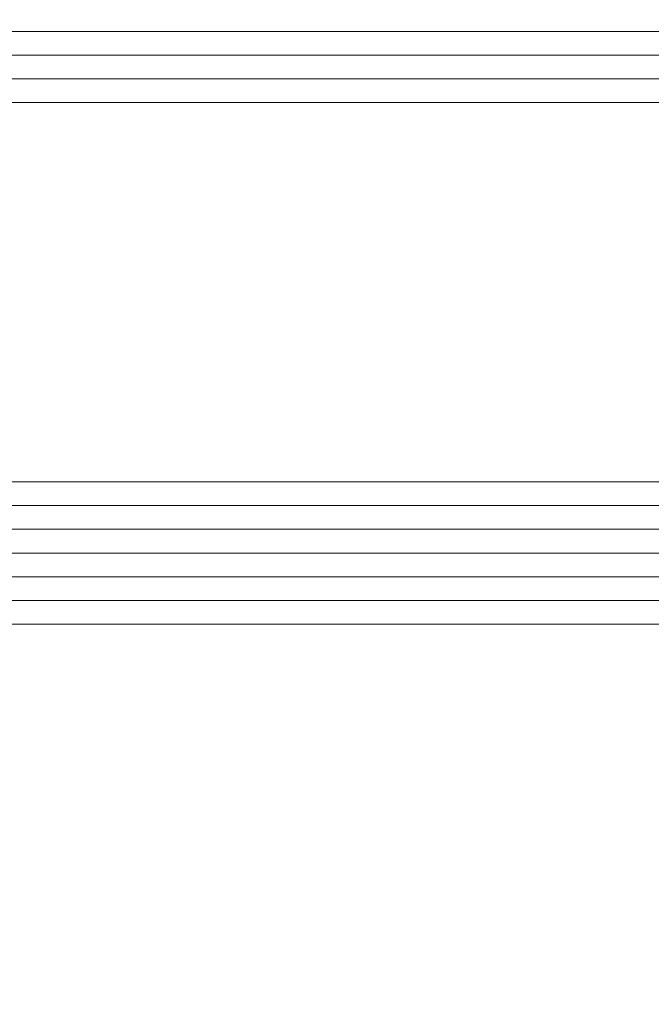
# Model space of a CAD drawing. Extents: x 1911006 to 2186114, y 709265 to 747216.
# Tile 198 of 256: x 1924509 to 1924535, y 735136 to 735178. Entities that reach past the tile are written whole.
import ezdxf

# ---------------------------------------------------------------- set-up
doc = ezdxf.new("R2010")
doc.units = 0
doc.header["$LTSCALE"] = 500
doc.header["$MEASUREMENT"] = 0
doc.linetypes.add('ACAD_ISO02W100', pattern=[15, 12, -3])
for name, color, linetype, lineweight in [('!_A_03_ČIARKOVANÁ', 41, 'ACAD_ISO02W100', 13), ('_MB_kreskowanie_szklo_0.09', 157, 'CONTINUOUS', 9), ('_MB_szklo_0.15', 142, 'CONTINUOUS', 15)]:
    doc.layers.add(name, color=color, linetype=linetype, lineweight=lineweight)

msp = doc.modelspace()

# ---------------------------------------------------------------- linework, layer by layer
at = {"layer": '!_A_03_ČIARKOVANÁ', "color": 7}
msp.add_lwpolyline([(1917346.454, 735136.387), (1933649.454, 735136.387)], dxfattribs=at)
at = {"layer": '_MB_kreskowanie_szklo_0.09', "color": 7}
for points in [[(1924492.454, 735177.427), (1925410.454, 735177.427)], [(1924492.454, 735176.427), (1925410.454, 735176.427)], [(1924492.454, 735175.427), (1925410.454, 735175.427)], [(1924492.454, 735157.427), (1925410.454, 735157.427)], [(1924492.454, 735156.427), (1925410.454, 735156.427)], [(1924492.454, 735155.427), (1925410.454, 735155.427)], [(1924492.454, 735154.427), (1925410.454, 735154.427)], [(1924492.454, 735153.427), (1925410.454, 735153.427)]]:
    msp.add_lwpolyline(points, dxfattribs=at)
at = {"layer": '_MB_szklo_0.15', "color": 7}
for points in [[(1925410.454, 735174.427), (1924492.454, 735174.427), (1924492.454, 735178.427), (1925410.454, 735178.427)], [(1925410.454, 735152.427), (1924492.454, 735152.427), (1924492.454, 735158.427), (1925410.454, 735158.427)]]:
    msp.add_lwpolyline(points, dxfattribs=at)

doc.saveas('drawing.dxf')
